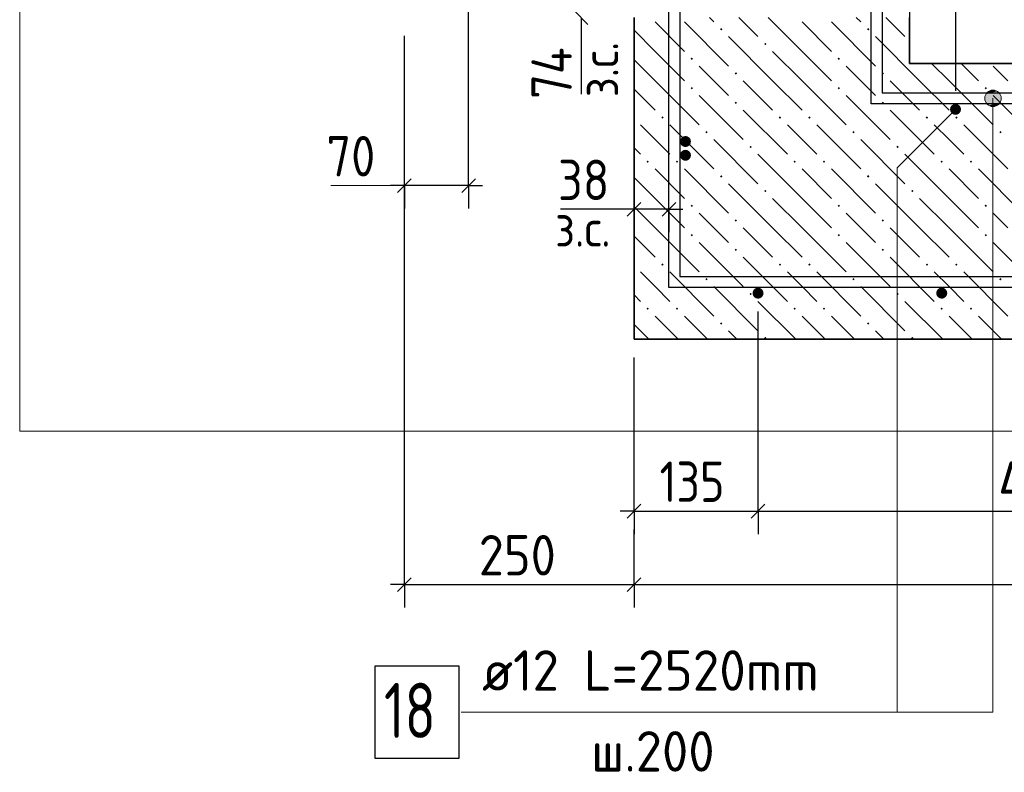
# Model space of a CAD drawing. Header units: millimetres. Extents: x 0 to 21000, y 0 to 29700.
# Tile 4 of 17: x 4428 to 9787, y 7838 to 11932. Entities that reach past the tile are written whole.
import ezdxf

# ---------------------------------------------------------------- set-up
doc = ezdxf.new("R2010")
doc.units = ezdxf.units.MM
for name, color, linetype, lineweight in [('Standard', 7, 'Continuous', 25), ('ЖБ Лента фундамента под плитной частью', 7, 'Continuous', 35), ('Обрамление Г-обр.', 52, 'Continuous', 25), ('Позиционная метка номер позиции', 7, 'Continuous', 13), ('Примечания', 7, 'Continuous', 13)]:
    doc.layers.add(name, color=color, linetype=linetype, lineweight=lineweight)
doc.layers.add('Размерная выноска', color=7, linetype='Continuous')
doc.styles.add('ISOCPEUR', font='txt')

msp = doc.modelspace()

# ---------------------------------------------------------------- hatches: boundary and pattern name
at = {"layer": 'ЖБ Лента фундамента под плитной частью', "linetype": 'Continuous', "lineweight": 18, "transparency": 33554687}
for points in [[(8239.4, 11880.1), (8245.9, 11886.6), (8252.4, 11880.1), (8245.9, 11873.6)], [(9039.4, 11880.1), (9045.9, 11886.6), (9052.4, 11880.1), (9045.9, 11873.6)], [(8479.4, 11800.1), (8485.9, 11806.6), (8492.4, 11800.1), (8485.9, 11793.6)], [(8079.4, 11720.1), (8085.9, 11726.6), (8092.4, 11720.1), (8085.9, 11713.6)], [(8879.4, 11720.1), (8885.9, 11726.6), (8892.4, 11720.1), (8885.9, 11713.6)], [(8319.4, 11640.1), (8325.9, 11646.6), (8332.4, 11640.1), (8325.9, 11633.6)], [(9119.4, 11640.1), (9125.9, 11646.6), (9132.4, 11640.1), (9125.9, 11633.6)], [(8079.4, 11560.1), (8085.9, 11566.6), (8092.4, 11560.1), (8085.9, 11553.6)], [(8879.4, 11560.1), (8885.9, 11566.6), (8892.4, 11560.1), (8885.9, 11553.6)], [(9679.4, 11560.1), (9685.9, 11566.6), (9692.4, 11560.1), (9685.9, 11553.6)], [(8319.4, 11480.1), (8325.9, 11486.6), (8332.4, 11480.1), (8325.9, 11473.6)], [(9119.4, 11480.1), (9125.9, 11486.6), (9132.4, 11480.1), (9125.9, 11473.6)], [(7771.3, 11401.2), (7772.4, 11400.1), (7771.3, 11399.1)], [(7919.4, 11400.1), (7925.9, 11406.6), (7932.4, 11400.1), (7925.9, 11393.6)], [(8559.4, 11400.1), (8565.9, 11406.6), (8572.4, 11400.1), (8565.9, 11393.6)], [(8719.4, 11400.1), (8725.9, 11406.6), (8732.4, 11400.1), (8725.9, 11393.6)], [(9359.4, 11400.1), (9365.9, 11406.6), (9372.4, 11400.1), (9365.9, 11393.6)], [(9519.4, 11400.1), (9525.9, 11406.6), (9532.4, 11400.1), (9525.9, 11393.6)], [(8159.4, 11320.1), (8165.9, 11326.6), (8172.4, 11320.1), (8165.9, 11313.6)], [(8959.4, 11320.1), (8965.9, 11326.6), (8972.4, 11320.1), (8965.9, 11313.6)], [(9759.4, 11320.1), (9765.9, 11326.6), (9772.4, 11320.1), (9765.9, 11313.6)], [(8399.4, 11240.1), (8405.9, 11246.6), (8412.4, 11240.1), (8405.9, 11233.6)], [(9199.4, 11240.1), (9205.9, 11246.6), (9212.4, 11240.1), (9205.9, 11233.6)], [(7839.4, 11160.1), (7845.9, 11166.6), (7852.4, 11160.1), (7845.9, 11153.6)], [(7999.4, 11160.1), (8005.9, 11166.6), (8012.4, 11160.1), (8005.9, 11153.6)], [(8639.4, 11160.1), (8645.9, 11166.6), (8652.4, 11160.1), (8645.9, 11153.6)], [(8799.4, 11160.1), (8805.9, 11166.6), (8812.4, 11160.1), (8805.9, 11153.6)], [(9439.4, 11160.1), (9445.9, 11166.6), (9452.4, 11160.1), (9445.9, 11153.6)], [(9599.4, 11160.1), (9605.9, 11166.6), (9612.4, 11160.1), (9605.9, 11153.6)], [(8239.4, 11080.1), (8245.9, 11086.6), (8252.4, 11080.1), (8245.9, 11073.6)], [(9039.4, 11080.1), (9045.9, 11086.6), (9052.4, 11080.1), (9045.9, 11073.6)], [(8479.4, 11000.1), (8485.9, 11006.6), (8492.4, 11000.1), (8485.9, 10993.6)], [(9279.4, 11000.1), (9285.9, 11006.6), (9292.4, 11000.1), (9285.9, 10993.6)], [(8079.4, 10920.1), (8085.9, 10926.6), (8092.4, 10920.1), (8085.9, 10913.6)], [(8879.4, 10920.1), (8885.9, 10926.6), (8892.4, 10920.1), (8885.9, 10913.6)], [(9679.4, 10920.1), (9685.9, 10926.6), (9692.4, 10920.1), (9685.9, 10913.6)], [(8319.4, 10840.1), (8325.9, 10846.6), (8332.4, 10840.1), (8325.9, 10833.6)], [(9119.4, 10840.1), (9125.9, 10846.6), (9132.4, 10840.1), (9125.9, 10833.6)], [(8079.4, 10760.1), (8085.9, 10766.6), (8092.4, 10760.1), (8085.9, 10753.6)], [(8879.4, 10760.1), (8885.9, 10766.6), (8892.4, 10760.1), (8885.9, 10753.6)], [(9679.4, 10760.1), (9685.9, 10766.6), (9692.4, 10760.1), (9685.9, 10753.6)], [(8319.4, 10680.1), (8325.9, 10686.6), (8332.4, 10680.1), (8325.9, 10673.6)], [(9119.4, 10680.1), (9125.9, 10686.6), (9132.4, 10680.1), (9125.9, 10673.6)], [(7771.3, 10601.2), (7772.4, 10600.1), (7771.3, 10599.1)], [(7919.4, 10600.1), (7925.9, 10606.6), (7932.4, 10600.1), (7925.9, 10593.6)], [(8559.4, 10600.1), (8565.9, 10606.6), (8572.4, 10600.1), (8565.9, 10593.6)], [(8719.4, 10600.1), (8725.9, 10606.6), (8732.4, 10600.1), (8725.9, 10593.6)], [(9359.4, 10600.1), (9365.9, 10606.6), (9372.4, 10600.1), (9365.9, 10593.6)], [(9519.4, 10600.1), (9525.9, 10606.6), (9532.4, 10600.1), (9525.9, 10593.6)], [(8159.4, 10520.1), (8165.9, 10526.6), (8172.4, 10520.1), (8165.9, 10513.6)], [(8959.4, 10520.1), (8965.9, 10526.6), (8972.4, 10520.1), (8965.9, 10513.6)], [(9759.4, 10520.1), (9765.9, 10526.6), (9772.4, 10520.1), (9765.9, 10513.6)], [(8399.4, 10440.1), (8405.9, 10446.6), (8412.4, 10440.1), (8405.9, 10433.6)], [(9199.4, 10440.1), (9205.9, 10446.6), (9212.4, 10440.1), (9205.9, 10433.6)], [(7839.4, 10360.1), (7845.9, 10366.6), (7852.4, 10360.1), (7845.9, 10353.6)], [(7999.4, 10360.1), (8005.9, 10366.6), (8012.4, 10360.1), (8005.9, 10353.6)], [(8639.4, 10360.1), (8645.9, 10366.6), (8652.4, 10360.1), (8645.9, 10353.6)], [(8799.4, 10360.1), (8805.9, 10366.6), (8812.4, 10360.1), (8805.9, 10353.6)], [(9439.4, 10360.1), (9445.9, 10366.6), (9452.4, 10360.1), (9445.9, 10353.6)], [(9599.4, 10360.1), (9605.9, 10366.6), (9612.4, 10360.1), (9605.9, 10353.6)], [(8239.4, 10280.1), (8245.9, 10286.6), (8252.4, 10280.1), (8245.9, 10273.6)], [(9039.4, 10280.1), (9045.9, 10286.6), (9052.4, 10280.1), (9045.9, 10273.6)], [(8479.4, 10200.1), (8485.9, 10206.6), (8492.4, 10200.1), (8486.8, 10194.6), (8484.9, 10194.6)], [(9279.4, 10200.1), (9285.9, 10206.6), (9292.4, 10200.1), (9286.8, 10194.6), (9284.9, 10194.6)]]:
    msp.add_hatch(color=7, dxfattribs=at).paths.add_polyline_path(points, flags=16)
at = {"layer": 'Обрамление Г-обр.', "linetype": 'Continuous', "lineweight": 25, "transparency": 33554687}
for points in [[(9551.3, 11444.6), (9549.1, 11456.1), (9542.6, 11465.8), (9532.8, 11472.3), (9521.3, 11474.6), (9509.9, 11472.3), (9500.1, 11465.8), (9493.6, 11456.1), (9491.3, 11444.6), (9493.6, 11433.1), (9500.1, 11423.4), (9509.9, 11416.9), (9521.3, 11414.6), (9532.8, 11416.9), (9542.6, 11423.4), (9549.1, 11433.1)], [(8081.3, 11269.6), (8079.1, 11281.1), (8072.6, 11290.8), (8062.8, 11297.3), (8051.3, 11299.6), (8039.9, 11297.3), (8030.1, 11290.8), (8023.6, 11281.1), (8021.3, 11269.6), (8023.6, 11258.1), (8030.1, 11248.4), (8039.9, 11241.9), (8051.3, 11239.6), (8062.8, 11241.9), (8072.6, 11248.4), (8079.1, 11258.1)], [(8081.3, 11194.6), (8079.1, 11206.1), (8072.6, 11215.8), (8062.8, 11222.3), (8051.3, 11224.6), (8039.9, 11222.3), (8030.1, 11215.8), (8023.6, 11206.1), (8021.3, 11194.6), (8023.6, 11183.1), (8030.1, 11173.4), (8039.9, 11166.9), (8051.3, 11164.6), (8062.8, 11166.9), (8072.6, 11173.4), (8079.1, 11183.1)], [(8476.3, 10444.6), (8474.1, 10456.1), (8467.6, 10465.8), (8457.8, 10472.3), (8446.3, 10474.6), (8434.9, 10472.3), (8425.1, 10465.8), (8418.6, 10456.1), (8416.3, 10444.6), (8418.6, 10433.1), (8425.1, 10423.4), (8434.9, 10416.9), (8446.3, 10414.6), (8457.8, 10416.9), (8467.6, 10423.4), (8474.1, 10433.1)], [(9476.3, 10444.6), (9474.1, 10456.1), (9467.6, 10465.8), (9457.8, 10472.3), (9446.3, 10474.6), (9434.9, 10472.3), (9425.1, 10465.8), (9418.6, 10456.1), (9416.3, 10444.6), (9418.6, 10433.1), (9425.1, 10423.4), (9434.9, 10416.9), (9446.3, 10414.6), (9457.8, 10416.9), (9467.6, 10423.4), (9474.1, 10433.1)]]:
    msp.add_hatch(color=7, dxfattribs=at).paths.add_polyline_path(points)
at = {"layer": 'Позиционная метка номер позиции', "linetype": 'Continuous', "lineweight": 13, "transparency": 33554687}
for points in [[(9763.9, 11527.1), (9686.5, 11527.1), (9680.2, 11504.6)], [(9763.9, 11527.1), (9680.2, 11504.6), (9770.2, 11504.6)], [(9747.7, 11543.3), (9702.7, 11543.3), (9686.5, 11527.1)], [(9747.7, 11543.3), (9686.5, 11527.1), (9763.9, 11527.1)], [(9702.7, 11543.3), (9747.7, 11543.3), (9725.2, 11549.6)], [(9770.2, 11504.6), (9680.2, 11504.6), (9686.5, 11482.1)], [(9770.2, 11504.6), (9686.5, 11482.1), (9763.9, 11482.1)], [(9763.9, 11482.1), (9686.5, 11482.1), (9702.7, 11465.9)], [(9763.9, 11482.1), (9702.7, 11465.9), (9747.7, 11465.9)], [(9747.7, 11465.9), (9702.7, 11465.9), (9725.2, 11459.6)]]:
    msp.add_hatch(color=7, dxfattribs=at).paths.add_polyline_path(points)

# ---------------------------------------------------------------- linework, layer by layer
at = {"layer": 'Standard', "color": 251, "linetype": 'Continuous', "lineweight": -3, "true_color": 0x656565, "transparency": 33554687}
for p, q in [((9271.3, 12598.5), (9271.3, 11794.6)), ((9521.3, 12598.5), (9521.3, 11544.6)), ((6521.3, 8858.7), (6521.3, 11844.6)), ((6521.3, 11029.6), (6521.3, 11154.6)), ((6871.3, 11029.6), (6871.3, 11154.6)), ((6521.3, 11029.6), (6446.3, 11029.6)), ((6521.3, 11029.6), (6521.3, 10904.6)), ((6871.3, 11029.6), (6521.3, 11029.6)), ((6871.3, 11029.6), (6871.3, 10904.6)), ((6871.3, 11029.6), (6946.3, 11029.6)), ((7771.3, 10900.8), (7771.3, 11025.8)), ((7961.3, 10900.8), (7961.3, 11025.8)), ((7771.3, 10900.8), (7771.3, 10775.8)), ((7961.3, 10900.8), (7961.3, 10775.8)), ((7771.3, 9258.7), (7771.3, 10094.6)), ((7771.3, 9258.7), (7771.3, 9383.7)), ((8446.3, 9258.7), (8446.3, 9383.7)), ((7771.3, 9258.7), (7771.3, 9133.7)), ((8446.3, 9258.7), (8446.3, 9133.7)), ((6521.3, 8858.7), (6521.3, 8983.7)), ((7771.3, 8858.7), (7771.3, 8983.7)), ((6521.3, 8858.7), (6521.3, 8733.7)), ((7771.3, 8858.7), (7771.3, 8733.7))]:
    msp.add_line(p, q, dxfattribs=at)
at = {"layer": 'Standard', "color": 7, "linetype": 'Continuous', "lineweight": 25, "transparency": 33554687}
for p, q in [((7445.4, 11982.1), (7520.4, 11907.1)), ((7808.8, 10938.3), (7733.8, 10863.3)), ((7998.8, 10938.3), (7923.8, 10863.3)), ((7733.8, 9221.2), (7808.8, 9296.2)), ((8408.8, 9221.2), (8483.8, 9296.2)), ((6483.8, 8821.2), (6558.8, 8896.2)), ((7733.8, 8821.2), (7808.8, 8896.2))]:
    msp.add_line(p, q, dxfattribs=at)
at = {"layer": 'Standard', "color": 7, "linetype": 'Continuous', "lineweight": -3, "transparency": 33554687}
for p, q in [((7482.9, 11944.6), (7482.9, 11869.6)), ((7771.3, 10900.8), (7696.3, 10900.8)), ((7961.3, 10900.8), (7771.3, 10900.8)), ((7961.3, 10900.8), (8036.3, 10900.8)), ((7771.3, 9258.7), (7696.3, 9258.7)), ((7771.3, 9258.7), (8446.3, 9258.7)), ((8446.3, 9258.7), (12446.3, 9258.7)), ((6521.3, 8858.7), (6446.3, 8858.7)), ((6521.3, 8858.7), (7771.3, 8858.7)), ((7771.3, 8858.7), (13271.3, 8858.7))]:
    msp.add_line(p, q, dxfattribs=at)
at = {"layer": 'Standard', "color": 251, "linetype": 'Continuous', "lineweight": 25, "true_color": 0x656565, "transparency": 33554687}
for p, q in [((6558.8, 11067.1), (6483.8, 10992.1)), ((6908.8, 11067.1), (6833.8, 10992.1))]:
    msp.add_line(p, q, dxfattribs=at)
at = {"layer": 'Standard', "color": 254, "linetype": 'Continuous', "lineweight": 18, "true_color": 0xc4c4ff, "transparency": 33554687}
msp.add_lwpolyline([(4427.6, 9694.6), (17271.3, 9694.6), (17271.3, 15944.6), (4427.6, 15944.6), (4427.6, 9694.6)], dxfattribs=at)
at = {"layer": 'Standard', "color": 251, "linetype": 'Continuous', "lineweight": -3, "true_color": 0x656565, "transparency": 33554687}
for points in [[(6871.3, 11029.6), (6871.3, 12060.9), (6871.3, 12060.9), (6871.3, 12299.6)], [(6521.3, 11029.6), (6521.3, 11620.7), (6521.3, 11620.7), (6521.3, 11844.6)], [(8446.3, 9258.7), (8446.3, 9275.7), (8446.3, 9275.7), (8446.3, 9275.7), (8446.3, 9275.7), (8446.3, 10173.1), (8446.3, 10173.1), (8446.3, 10344.6)], [(7771.3, 8858.7), (7771.3, 8875.7), (7771.3, 8875.7), (7771.3, 9158.7)]]:
    msp.add_lwpolyline(points, dxfattribs=at)
at = {"layer": 'ЖБ Лента фундамента под плитной частью', "color": 7, "linetype": 'Continuous', "lineweight": 35, "transparency": 33554687}
for p, q in [((7771.3, 11944.6), (7771.3, 10194.6)), ((9271.3, 11694.6), (9271.3, 11944.6)), ((11771.3, 11694.6), (9271.3, 11694.6)), ((7771.3, 10194.6), (13271.3, 10194.6))]:
    msp.add_line(p, q, dxfattribs=at)
at = {"layer": 'ЖБ Лента фундамента под плитной частью', "color": 254, "linetype": 'Continuous', "lineweight": 18, "transparency": 33554687}
for p, q in [((7885.9, 11920.1), (8045.9, 11760.1)), ((8045.9, 11920.1), (8285.9, 11680.1)), ((8181.4, 11944.6), (8205.9, 11920.1)), ((8341.4, 11944.6), (8445.9, 11840.1)), ((8685.9, 11760.1), (8501.4, 11944.6)), ((8685.9, 11920.1), (8845.9, 11760.1)), ((8845.9, 11920.1), (9085.9, 11680.1)), ((8981.4, 11944.6), (9005.9, 11920.1)), ((9141.4, 11944.6), (9245.9, 11840.1)), ((7885.9, 11760.1), (7771.3, 11874.7)), ((8525.9, 11600.1), (8285.9, 11840.1)), ((9325.9, 11600.1), (9085.9, 11840.1)), ((7885.9, 11760.1), (8045.9, 11600.1)), ((8525.9, 11760.1), (8685.9, 11600.1)), ((8685.9, 11760.1), (8845.9, 11600.1)), ((7771.3, 11714.7), (7885.9, 11600.1)), ((9391.4, 11694.6), (9485.9, 11600.1)), ((9551.4, 11694.6), (9645.9, 11600.1)), ((8205.9, 11600.1), (8125.9, 11680.1)), ((9005.9, 11600.1), (8925.9, 11680.1)), ((9805.9, 11600.1), (9725.9, 11680.1)), ((7885.9, 11600.1), (8125.9, 11360.1)), ((8285.9, 11520.1), (8205.9, 11600.1)), ((8365.9, 11600.1), (8525.9, 11440.1)), ((8525.9, 11600.1), (8685.9, 11440.1)), ((8685.9, 11600.1), (8925.9, 11360.1)), ((9085.9, 11520.1), (9005.9, 11600.1)), ((9165.9, 11600.1), (9325.9, 11440.1)), ((9325.9, 11600.1), (9485.9, 11440.1)), ((9485.9, 11600.1), (9725.9, 11360.1)), ((7771.3, 11554.7), (7885.9, 11440.1)), ((8125.9, 11520.1), (8365.9, 11280.1)), ((8925.9, 11520.1), (9165.9, 11280.1)), ((9725.9, 11520.1), (9965.9, 11280.1)), ((8365.9, 11440.1), (8605.9, 11200.1)), ((9165.9, 11440.1), (9405.9, 11200.1)), ((7885.9, 11280.1), (7805.9, 11360.1)), ((7965.9, 11360.1), (8205.9, 11120.1)), ((8685.9, 11280.1), (8605.9, 11360.1)), ((8765.9, 11360.1), (9005.9, 11120.1)), ((9485.9, 11280.1), (9405.9, 11360.1)), ((9565.9, 11360.1), (9805.9, 11120.1)), ((7965.9, 11200.1), (7885.9, 11280.1)), ((8205.9, 11280.1), (8445.9, 11040.1)), ((8765.9, 11200.1), (8685.9, 11280.1)), ((9005.9, 11280.1), (9245.9, 11040.1)), ((9565.9, 11200.1), (9485.9, 11280.1)), ((7771.3, 11234.7), (7805.9, 11200.1)), ((8685.9, 10960.1), (8445.9, 11200.1)), ((9485.9, 10960.1), (9245.9, 11200.1)), ((7885.9, 11120.1), (8045.9, 10960.1)), ((8045.9, 11120.1), (8285.9, 10880.1)), ((8685.9, 11120.1), (8845.9, 10960.1)), ((8845.9, 11120.1), (9085.9, 10880.1)), ((9485.9, 11120.1), (9645.9, 10960.1)), ((9645.9, 11120.1), (9885.9, 10880.1)), ((7885.9, 10960.1), (7771.3, 11074.7)), ((8525.9, 10800.1), (8285.9, 11040.1)), ((9325.9, 10800.1), (9085.9, 11040.1)), ((7885.9, 10960.1), (8045.9, 10800.1)), ((8525.9, 10960.1), (8685.9, 10800.1)), ((8685.9, 10960.1), (8845.9, 10800.1)), ((9325.9, 10960.1), (9485.9, 10800.1)), ((9485.9, 10960.1), (9645.9, 10800.1)), ((7771.3, 10914.7), (7885.9, 10800.1)), ((8205.9, 10800.1), (8125.9, 10880.1)), ((9005.9, 10800.1), (8925.9, 10880.1)), ((9805.9, 10800.1), (9725.9, 10880.1)), ((7885.9, 10800.1), (8125.9, 10560.1)), ((8285.9, 10720.1), (8205.9, 10800.1)), ((8365.9, 10800.1), (8525.9, 10640.1)), ((8525.9, 10800.1), (8685.9, 10640.1)), ((8685.9, 10800.1), (8925.9, 10560.1)), ((9085.9, 10720.1), (9005.9, 10800.1)), ((9165.9, 10800.1), (9325.9, 10640.1)), ((9325.9, 10800.1), (9485.9, 10640.1)), ((9485.9, 10800.1), (9725.9, 10560.1)), ((7771.3, 10754.7), (7885.9, 10640.1)), ((8125.9, 10720.1), (8365.9, 10480.1)), ((8925.9, 10720.1), (9165.9, 10480.1)), ((9725.9, 10720.1), (9965.9, 10480.1)), ((8365.9, 10640.1), (8605.9, 10400.1)), ((9165.9, 10640.1), (9405.9, 10400.1)), ((7885.9, 10480.1), (7805.9, 10560.1)), ((7965.9, 10560.1), (8205.9, 10320.1)), ((8685.9, 10480.1), (8605.9, 10560.1)), ((8765.9, 10560.1), (9005.9, 10320.1)), ((9485.9, 10480.1), (9405.9, 10560.1)), ((9565.9, 10560.1), (9805.9, 10320.1)), ((7965.9, 10400.1), (7885.9, 10480.1)), ((8205.9, 10480.1), (8445.9, 10240.1)), ((8765.9, 10400.1), (8685.9, 10480.1)), ((9005.9, 10480.1), (9245.9, 10240.1)), ((9565.9, 10400.1), (9485.9, 10480.1)), ((7771.3, 10434.7), (7805.9, 10400.1)), ((8651.4, 10194.6), (8445.9, 10400.1)), ((9451.4, 10194.6), (9245.9, 10400.1)), ((7885.9, 10320.1), (8011.4, 10194.6)), ((8045.9, 10320.1), (8171.4, 10194.6)), ((8685.9, 10320.1), (8811.4, 10194.6)), ((8845.9, 10320.1), (8971.4, 10194.6)), ((9485.9, 10320.1), (9611.4, 10194.6)), ((9645.9, 10320.1), (9771.4, 10194.6)), ((7851.4, 10194.6), (7771.3, 10274.7)), ((8331.4, 10194.6), (8285.9, 10240.1)), ((9131.4, 10194.6), (9085.9, 10240.1))]:
    msp.add_line(p, q, dxfattribs=at)
at = {"layer": 'Обрамление Г-обр.', "color": 38, "linetype": 'Continuous', "lineweight": 25, "true_color": 0x5f1e0f, "transparency": 33554687}
for points in [[(6661.3, 13794.6), (9121.3, 13794.6), (9121.3, 11534.6), (11921.3, 11534.6), (11921.3, 13794.6), (14981.4, 13794.6), (14981.4, 13734.6), (11981.3, 13734.6), (11981.3, 11474.6), (9061.3, 11474.6), (9061.3, 13734.6), (6661.3, 13734.6), (6661.3, 13794.6)], [(16081.4, 13734.6), (13081.3, 13734.6), (13081.3, 10474.6), (7961.3, 10474.6), (7961.3, 13734.6), (6661.3, 13734.6), (6661.3, 13794.6), (8021.3, 13794.6), (8021.3, 10534.6), (13021.3, 10534.6), (13021.3, 13794.6), (16081.4, 13794.6), (16081.4, 13734.6)]]:
    msp.add_lwpolyline(points, dxfattribs=at)
at = {"layer": 'Обрамление Г-обр.', "color": 7, "linetype": 'Continuous', "lineweight": 25, "transparency": 33554687}
msp.add_lwpolyline([(6360.2, 7914.3), (6820.2, 7914.3), (6820.2, 8414.3), (6360.2, 8414.3), (6360.2, 7914.3)], dxfattribs=at)
at = {"layer": 'Позиционная метка номер позиции', "color": 7, "linetype": 'Continuous', "lineweight": 13, "transparency": 33554687}
for p, q in [((9725.2, 11549.6), (9725.2, 11549.6)), ((9680.2, 11504.6), (9680.2, 11504.6)), ((9770.2, 11504.6), (9770.2, 11504.6)), ((9725.2, 11459.6), (9725.2, 11459.6))]:
    msp.add_line(p, q, dxfattribs=at)
for points in [[(9725.2, 11504.6), (9725.2, 8164.3), (6830.2, 8164.3)], [(9521.3, 11444.6), (9203.1, 11126.4), (9203.1, 8164.3), (7671.3, 8164.3)]]:
    msp.add_lwpolyline(points, dxfattribs=at)
msp.add_circle((9725.2, 11504.6), 45, dxfattribs=at)
at = {"layer": 'Примечания', "color": 251, "linetype": 'Continuous', "lineweight": 13, "true_color": 0x656565, "transparency": 33554687}
msp.add_line((6521.3, 11029.6), (6121.3, 11029.6), dxfattribs=at)
at = {"layer": 'Размерная выноска', "color": 7, "linetype": 'Continuous', "lineweight": -3, "transparency": 33554687}
for p, q in [((7482.9, 11944.6), (7482.9, 11527.4)), ((7771.3, 10900.8), (7371.3, 10900.8))]:
    msp.add_line(p, q, dxfattribs=at)

# ---------------------------------------------------------------- texts
at = {"layer": 'Standard', "color": 7, "linetype": 'Continuous', "lineweight": 18, "transparency": 33554687, "insert": (7685.6, 11511.1), "char_height": 200, "width": 459.942, "attachment_point": 7, "rotation": 90, "style": 'ISOCPEUR'}
msp.add_mtext('\\W0.90;з.с.', dxfattribs=at)
at = {"layer": 'Standard', "color": 7, "linetype": 'Continuous', "lineweight": 25, "transparency": 33554687, "insert": (7432.9, 11500.8), "char_height": 220, "width": 426.797, "attachment_point": 7, "rotation": 90, "style": 'ISOCPEUR'}
msp.add_mtext('\\W0.88;74', dxfattribs=at)
at = {"layer": 'Standard', "color": 251, "linetype": 'Continuous', "lineweight": 25, "true_color": 0x656565, "transparency": 33554687, "insert": (6097.8, 11079.6), "char_height": 220, "width": 403.932, "attachment_point": 7, "style": 'ISOCPEUR'}
msp.add_mtext('\\W0.87;70', dxfattribs=at)
at = {"layer": 'Standard', "color": 7, "linetype": 'Continuous', "lineweight": 25, "transparency": 33554687, "char_height": 220, "attachment_point": 7, "style": 'ISOCPEUR'}
for s, insert, width in [('\\W0.87;38', (7357.8, 10950.8), 403.932), ('\\W0.83;135', (7910.8, 9308.7), 508.571), ('\\W0.97;4х200=800', (9753.3, 9308.7), 1513.533), ('\\W0.91;250', (6926.3, 8908.7), 561.996)]:
    msp.add_mtext(s, dxfattribs=dict(at, insert=insert, width=width))
at = {"layer": 'Standard', "color": 7, "linetype": 'Continuous', "lineweight": 18, "transparency": 33554687, "insert": (7341.8, 10698), "char_height": 200, "width": 459.942, "attachment_point": 7, "style": 'ISOCPEUR'}
msp.add_mtext('\\W0.90;з.с.', dxfattribs=at)
at = {"layer": 'Обрамление Г-обр.', "color": 7, "linetype": 'Continuous', "lineweight": 13, "transparency": 33554687, "attachment_point": 7, "style": 'ISOCPEUR'}
for s, insert, char_height, width in [('\\W0.96;ø12 L=2520mm ', (6944.2, 8281.7), 220, 2150.523), ('\\W0.75;18', (6410.2, 8024.3), 300, 472.281), ('\\W0.95;ш.200 ', (7538.2, 7841.7), 220, 962.122)]:
    msp.add_mtext(s, dxfattribs=dict(at, insert=insert, char_height=char_height, width=width))

doc.saveas('drawing.dxf')
